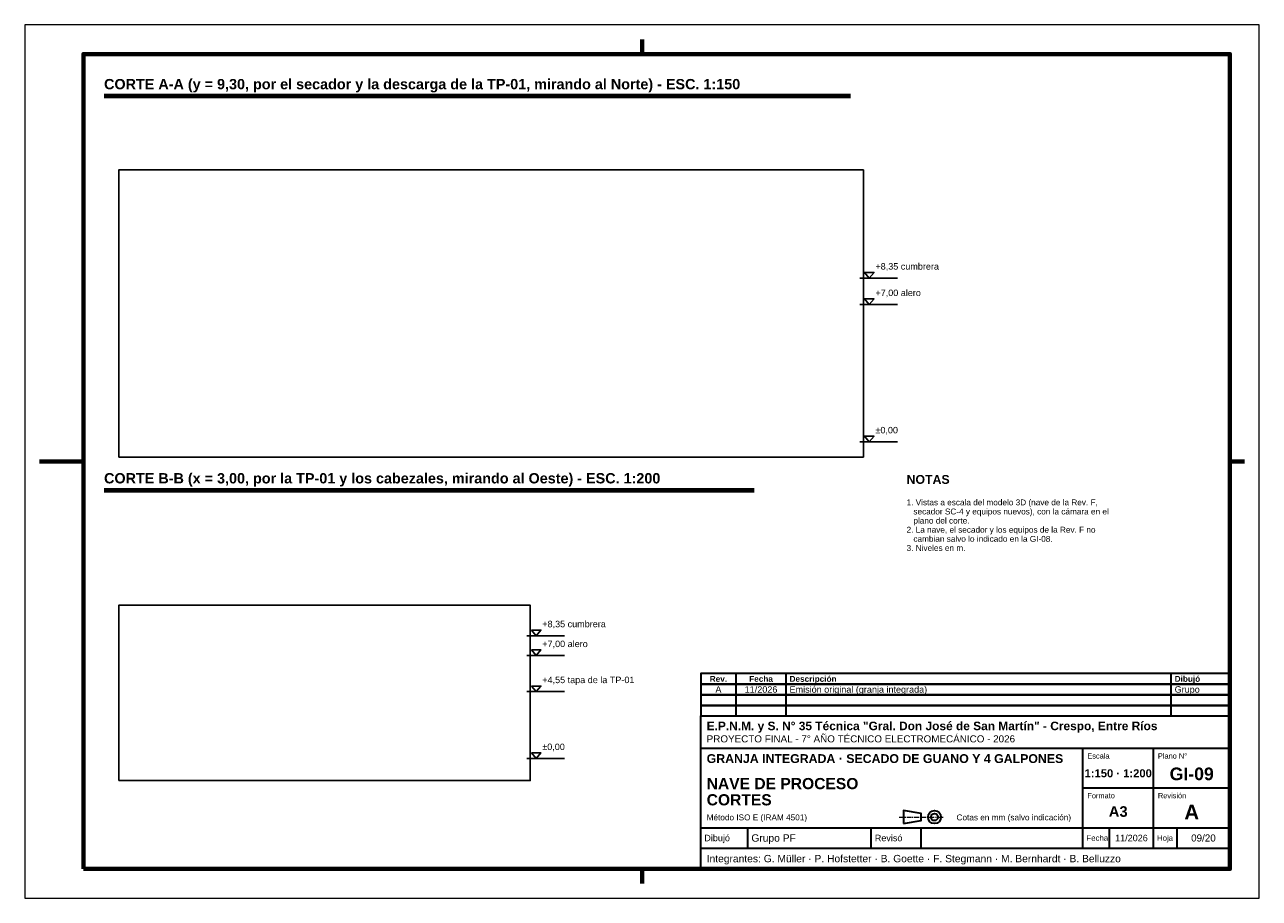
# Model space of a CAD drawing. Header units: millimetres. Extents: x 0 to 420, y 0 to 297.
import ezdxf
from ezdxf.enums import TextEntityAlignment as Align

# ---------------------------------------------------------------- set-up
doc = ezdxf.new("R2010")
doc.units = ezdxf.units.MM
doc.header["$LTSCALE"] = 0.5
doc.linetypes.add('CENTER', pattern=[5.08, 3.175, -0.635, 0.635, -0.635])
for name, color, linetype, lineweight in [('AUXILIAR', 9, 'CONTINUOUS', 13), ('CONTORNO', 7, 'CONTINUOUS', 50), ('COTAS', 7, 'CONTINUOUS', 25), ('EJES', 1, 'CENTER', 18), ('FINO', 7, 'CONTINUOUS', 25), ('HOJA', 8, 'CONTINUOUS', 13), ('RECUADRO', 7, 'CONTINUOUS', 70), ('ROTULO', 7, 'CONTINUOUS', 35), ('TEXTO', 7, 'CONTINUOUS', 25)]:
    doc.layers.add(name, color=color, linetype=linetype, lineweight=lineweight)
doc.styles.add('NEGRITA', font='arialbd.ttf')
doc.styles.get("Standard").update_dxf_attribs({"font": 'arial.ttf'})
picture_1 = doc.add_image_def('image1.png', size_in_pixel=(2991, 1153))
picture_2 = doc.add_image_def('image2.png', size_in_pixel=(2204, 939))

msp = doc.modelspace()

# ---------------------------------------------------------------- linework, layer by layer
at = {"layer": 'CONTORNO'}
for p, q in [((27, 273), (280.89, 273)), ((27, 139), (248.13, 139))]:
    msp.add_line(p, q, dxfattribs=at)
at = {"layer": 'COTAS'}
for p, q in [((284.13, 210.84), (296.93, 210.84)), ((284.13, 201.84), (296.93, 201.84)), ((284.13, 155.17), (296.93, 155.17)), ((170.8, 89.25), (183.6, 89.25)), ((170.8, 82.5), (183.6, 82.5)), ((170.8, 70.25), (183.6, 70.25)), ((170.8, 47.5), (183.6, 47.5))]:
    msp.add_line(p, q, dxfattribs=at)
for points in [[(285.73, 212.76), (288.93, 212.76), (287.33, 210.84)], [(285.73, 203.76), (288.93, 203.76), (287.33, 201.84)], [(285.73, 157.09), (288.93, 157.09), (287.33, 155.17)], [(172.4, 91.17), (175.6, 91.17), (174, 89.25)], [(172.4, 84.42), (175.6, 84.42), (174, 82.5)], [(172.4, 72.17), (175.6, 72.17), (174, 70.25)], [(172.4, 49.42), (175.6, 49.42), (174, 47.5)]]:
    msp.add_lwpolyline(points, close=True, dxfattribs=at)
at = {"layer": 'EJES'}
msp.add_line((297.5, 27.6), (312.5, 27.6), dxfattribs=at)
at = {"layer": 'FINO'}
for p, q in [((27, 272.2), (280.89, 272.2)), ((27, 138.2), (248.13, 138.2))]:
    msp.add_line(p, q, dxfattribs=at)
for points in [[(32, 150), (285.33, 150), (285.33, 247.66), (32, 247.66)], [(32, 40), (172, 40), (172, 99.65), (32, 99.65)]]:
    msp.add_lwpolyline(points, close=True, dxfattribs=at)
at = {"layer": 'HOJA'}
msp.add_lwpolyline([(0, 0), (420, 0), (420, 297), (0, 297)], close=True, dxfattribs=at)
at = {"layer": 'RECUADRO'}
for p, q in [((210, 292), (210, 287)), ((5, 148.5), (20, 148.5)), ((415, 148.5), (410, 148.5)), ((210, 5), (210, 10))]:
    msp.add_line(p, q, dxfattribs=at)
msp.add_lwpolyline([(20, 10), (410, 10), (410, 287), (20, 287)], close=True, dxfattribs=at)
at = {"layer": 'ROTULO'}
for p, q in [((242, 72.8), (242, 76.4)), ((259, 72.8), (259, 76.4)), ((390, 72.8), (390, 76.4)), ((242, 69.2), (242, 72.8)), ((259, 69.2), (259, 72.8)), ((390, 69.2), (390, 72.8)), ((242, 65.6), (242, 69.2)), ((259, 65.6), (259, 69.2)), ((390, 65.6), (390, 69.2)), ((242, 62), (242, 65.6)), ((259, 62), (259, 65.6)), ((390, 62), (390, 65.6)), ((230, 62), (410, 62)), ((230, 10), (230, 62)), ((230, 51), (410, 51)), ((360, 24), (360, 51)), ((384, 24), (384, 51)), ((360, 37.5), (410, 37.5)), ((230, 24), (410, 24)), ((246, 17), (246, 24)), ((288, 17), (288, 24)), ((305, 17), (305, 24)), ((360, 17), (360, 24)), ((369, 17), (369, 24)), ((384, 17), (384, 24)), ((392, 17), (392, 24)), ((230, 17), (410, 17))]:
    msp.add_line(p, q, dxfattribs=at)
for points in [[(230, 72.8), (410, 72.8), (410, 76.4), (230, 76.4)], [(230, 69.2), (410, 69.2), (410, 72.8), (230, 72.8)], [(230, 65.6), (410, 65.6), (410, 69.2), (230, 69.2)], [(230, 62), (410, 62), (410, 65.6), (230, 65.6)], [(299, 25.4), (305, 26.4), (305, 28.8), (299, 29.8)]]:
    msp.add_lwpolyline(points, close=True, dxfattribs=at)
for radius in [2.2, 1.2]:
    msp.add_circle((309.5, 27.6), radius, dxfattribs=at)

# ---------------------------------------------------------------- texts
at = {"layer": 'ROTULO', "style": 'NEGRITA'}
for s, height, p in [('Fecha', 2, (250.5, 74.6)), ('Rev.', 2, (236, 74.6)), ('1:150 · 1:200', 2.7295, (372, 42.5)), ('GI-09', 4.3, (397, 42.3)), ('A3', 3.6, (372, 29.5)), ('A', 5, (397, 29.3))]:
    msp.add_text(s, height=height, dxfattribs=at).set_placement(p, align=Align.MIDDLE_CENTER)
for s, height, p in [('Descripción', 2, (260.2, 74.6)), ('Dibujó', 2, (391.2, 74.6)), ('E.P.N.M. y S. N° 35 Técnica "Gral. Don José de San Martín" - Crespo, Entre Ríos', 2.9, (232, 58.6)), ('GRANJA INTEGRADA · SECADO DE GUANO Y 4 GALPONES', 3, (232, 47.5)), ('NAVE DE PROCESO', 3.8, (232, 39)), ('CORTES', 3.8, (232, 33.49))]:
    msp.add_text(s, height=height, dxfattribs=at).set_placement(p, align=Align.MIDDLE_LEFT)
at = {"layer": 'ROTULO'}
for s, height, p in [('A', 2.2, (236, 71)), ('11/2026', 2.2, (250.5, 71)), ('11/2026', 2.2, (376.5, 20.5)), ('09/20', 2.4, (401, 20.5))]:
    msp.add_text(s, height=height, dxfattribs=at).set_placement(p, align=Align.MIDDLE_CENTER)
for s, height, p in [('Emisión original (granja integrada)', 2.2, (260.2, 71)), ('Grupo', 2.2, (391.2, 71)), ('PROYECTO FINAL - 7° AÑO TÉCNICO ELECTROMECÁNICO - 2026', 2.4, (232, 54.2)), ('Método ISO E (IRAM 4501)', 2, (232, 27.5)), ('Cotas en mm (salvo indicación)', 2, (317, 27.5)), ('Dibujó', 2.2, (231.2, 20.5)), ('Grupo PF', 2.5, (247.2, 20.5)), ('Revisó', 2.2, (289.2, 20.5)), ('Fecha', 1.9, (361.2, 20.5)), ('Hoja', 1.9, (385.2, 20.5)), ('Integrantes: G. Müller · P. Hofstetter · B. Goette · F. Stegmann · M. Bernhardt · B. Belluzzo', 2.5, (232, 13.5))]:
    msp.add_text(s, height=height, dxfattribs=at).set_placement(p, align=Align.MIDDLE_LEFT)
for s, p in [('Escala', (361.5, 49.3)), ('Plano N°', (385.5, 49.3)), ('Formato', (361.5, 35.8)), ('Revisión', (385.5, 35.8))]:
    msp.add_text(s, height=1.8, dxfattribs=at).set_placement(p, align=Align.TOP_LEFT)
at = {"layer": 'TEXTO', "style": 'NEGRITA'}
for s, height, p in [('CORTE A-A (y = 9,30, por el secador y la descarga de la TP-01, mirando al Norte) - ESC. 1:150', 3.5, (27, 274)), ('CORTE B-B (x = 3,00, por la TP-01 y los cabezales, mirando al Oeste) - ESC. 1:200', 3.5, (27, 140)), ('NOTAS', 3, (300, 140))]:
    msp.add_text(s, height=height, dxfattribs=at).set_placement(p, align=Align.BOTTOM_LEFT)
at = {"layer": 'TEXTO'}
for s, p in [('+8,35 cumbrera', (289.41, 213.08)), ('+7,00 alero', (289.41, 204.08)), ('±0,00', (289.41, 157.41)), ('+8,35 cumbrera', (176.08, 91.49)), ('+7,00 alero', (176.08, 84.74)), ('+4,55 tapa de la TP-01', (176.08, 72.49)), ('±0,00', (176.08, 49.74))]:
    msp.add_text(s, height=2.2, dxfattribs=at).set_placement(p, align=Align.BOTTOM_LEFT)
for s, p in [('1. Vistas a escala del modelo 3D (nave de la Rev. F,', (300, 135.6)), ('   secador SC-4 y equipos nuevos), con la cámara en el', (300, 132.5)), ('2. La nave, el secador y los equipos de la Rev. F no', (300, 126.3)), ('   plano del corte.', (300, 129.4)), ('   cambian salvo lo indicado en la GI-08.', (300, 123.2)), ('3. Niveles en m.', (300, 120.1))]:
    msp.add_text(s, height=2, dxfattribs=at).set_placement(p, align=Align.TOP_LEFT)

# ---------------------------------------------------------------- pictures from other files: only their frames are drawn
at = {"layer": 'AUXILIAR'}
image = msp.add_image(picture_1, insert=(32, 150), size_in_units=(253.33, 97.66), dxfattribs=at)
image = msp.add_image(picture_2, insert=(32, 40), size_in_units=(140, 59.65), dxfattribs=at)

doc.saveas('drawing.dxf')
